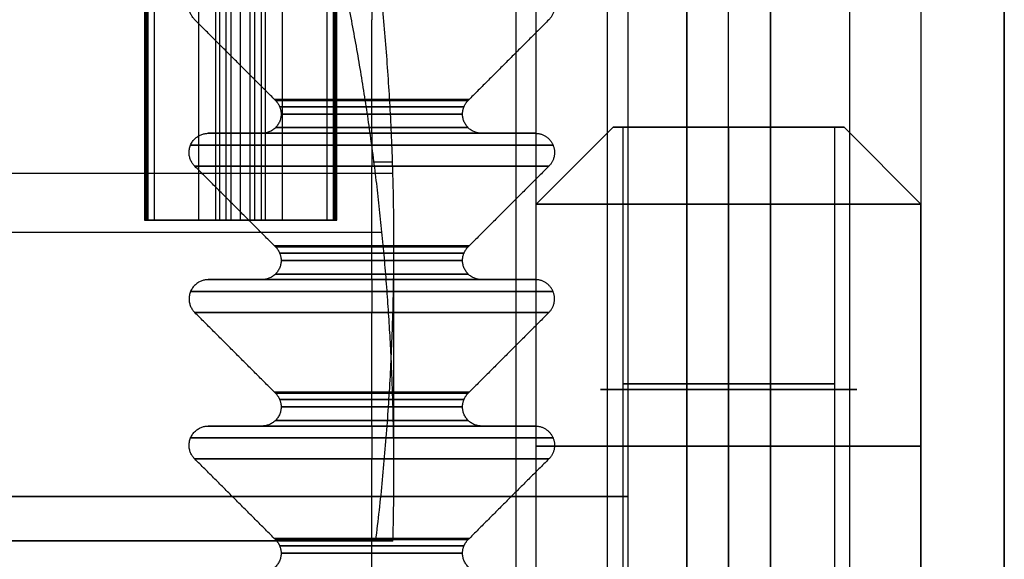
# Model space of a CAD drawing. Header units: millimetres. Extents: x -368 to 368, y -356 to 344.
# Tile 228 of 256: x -155 to -140, y 260 to 269. Entities that reach past the tile are written whole.
import ezdxf

# ---------------------------------------------------------------- set-up
doc = ezdxf.new("R2010")
doc.units = ezdxf.units.MM
doc.layers.add('Livello 01', color=7, linetype='Continuous')

# ---------------------------------------------------------------- blocks, each defined once
blk = doc.blocks.new('VH808025V12')
at = {"layer": 'Livello 01', "color": 253, "true_color": 0x999999}
for p, q in [((1977.449, 1467.609, 40), (1977.449, 1446.419, 40)), ((1979.199, 1463.419, 40), (1979.199, 1446.419, 40)), ((1959.702, 1455.609, 42.84), (1975.438, 1455.609, 42.84)), ((1975.544, 1454.564, 40), (1975.544, 1450.974, 40)), ((1955.262, 1450.794, 36.23), (1975.358, 1450.794, 36.23)), ((1955.662, 1449.874, 38.899), (1975.528, 1449.874, 38.899))]:
    blk.add_line(p, q, dxfattribs=at)
at = {"layer": 'Livello 01', "color": 253, "true_color": 0x999999, "extrusion": (0, -1, 0)}
for centre, radius, start, end in [((1937.294, 40, -1455.609), 38.25, 1.566, 6.9604), ((1939.199, 40, -1454.919), 40, 270, 90), ((1937.294, 40, -1449.699), 38.25, 352.6928, 358.0897)]:
    blk.add_arc(centre, radius, start, end, dxfattribs=at)
at = {"layer": 'Livello 01', "color": 253, "true_color": 0x999999}
for points in [[(1958.888, 1455.609, 41.045), (1975.529, 1455.609, 41.045)], [(1975.262, 1455.609, 44.635), (1960.516, 1455.609, 44.635)]]:
    blk.add_open_spline(points, degree=1, dxfattribs=at)
for points, weights in [([(1975.529, 1455.609, 41.045), (1975.618, 1452.367, 37.803), (1975.296, 1449.14, 34.576), (1974.568, 1445.98, 31.415)], [1, 0.994643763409, 0.994643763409, 1]), ([(1975.262, 1455.609, 44.635), (1975.729, 1451.783, 40.809), (1975.617, 1447.93, 36.956), (1974.928, 1444.138, 33.163)], [1, 0.992454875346, 0.992454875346, 1])]:
    blk.add_rational_spline(points, weights, degree=3, dxfattribs=at)
blk = doc.blocks.new('MMBLC026')
at = {"layer": 'Livello 01', "color": 251, "true_color": 0x626262}
for p, q in [((10.131, 1.503), (8.872, 2.762)), ((12.415, 1.503), (11.156, 2.762)), ((14.698, 1.503), (13.439, 2.762)), ((16.982, 1.503), (15.723, 2.762)), ((10.644, 1.715), (10.644, 2.55)), ((12.927, 1.715), (12.927, 2.55)), ((15.211, 1.715), (15.211, 2.55)), ((10.644, 0, 2.55), (10.644, 0, 1.715)), ((10.644, 0, -1.715), (10.644, 0, -2.55)), ((12.927, 0, 2.55), (12.927, 0, 1.715)), ((12.927, 0, -1.715), (12.927, 0, -2.55)), ((15.211, 0, 2.55), (15.211, 0, 1.715)), ((15.211, 0, -1.715), (15.211, 0, -2.55)), ((10.131, -1.503), (8.872, -2.762)), ((12.415, -1.503), (11.156, -2.762)), ((14.698, -1.503), (13.439, -2.762)), ((16.982, -1.503), (15.723, -2.762)), ((10.644, -2.55), (10.644, -1.715)), ((12.927, -2.55), (12.927, -1.715)), ((15.211, -2.55), (15.211, -1.715))]:
    blk.add_line(p, q, dxfattribs=at)
at = {"layer": 'Livello 01', "color": 251, "true_color": 0x626262, "extrusion": (1, 0, 0)}
for centre, start, end in [((0, 0, 11.156), 270, 90), ((0, 0, 13.439), 270, 90), ((0, 0, 15.723), 270, 90), ((0, 0, 13.439), 90, 270), ((0, 0, 11.156), 90, 270), ((0, 0, 15.723), 90, 270)]:
    blk.add_arc(centre, 2.762, start, end, dxfattribs=at)
at = {"layer": 'Livello 01', "color": 251, "true_color": 0x626262, "extrusion": (-1, 0, 0)}
for centre, radius, start, end in [((0, 0, -10.131), 1.503, 90, 270), ((0, 0, -12.415), 1.503, 90, 270), ((0, 0, -16.982), 1.503, 90, 270), ((0, 0, -10.115), 1.519, 90, 270), ((0, 0, -10.344), 1.415, 90, 270), ((0, 0, -12.399), 1.519, 90, 270), ((0, 0, -12.627), 1.415, 90, 270), ((0, 0, -14.682), 1.519, 90, 270), ((0, 0, -14.698), 1.503, 90, 270), ((0, 0, -14.911), 1.415, 90, 270), ((0, 0, -16.966), 1.519, 90, 270), ((0, 0, -17.194), 1.415, 90, 270), ((0, 0, -10.115), 1.519, 270, 90), ((0, 0, -10.344), 1.415, 270, 90), ((0, 0, -12.399), 1.519, 270, 90), ((0, 0, -12.627), 1.415, 270, 90), ((0, 0, -14.682), 1.519, 270, 90), ((0, 0, -14.698), 1.503, 270, 90), ((0, 0, -14.911), 1.415, 270, 90), ((0, 0, -16.966), 1.519, 270, 90), ((0, 0, -17.194), 1.415, 270, 90), ((0, 0, -10.131), 1.503, 270, 90), ((0, 0, -12.415), 1.503, 270, 90), ((0, 0, -16.982), 1.503, 270, 90)]:
    blk.add_arc(centre, radius, start, end, dxfattribs=at)
at = {"layer": 'Livello 01', "color": 251, "true_color": 0x626262}
for points, weights, degree in [([(8.36, 2.55), (8.36, 2.864), (8.65, 2.984), (8.872, 2.762)], [0.5, 0.294227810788, 0.294227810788, 0.5], 3), ([(10.644, 2.55), (10.644, 2.864), (10.934, 2.984), (11.156, 2.762)], [0.5, 0.294227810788, 0.294227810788, 0.5], 3), ([(10.829, 0, 2.827), (10.829, 5.654, 2.827), (10.829, 5.654, -2.827), (10.829, 0, -2.827)], [0.691341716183, 0.230447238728, 0.230447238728, 0.691341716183], 3), ([(12.927, 2.55), (12.927, 2.864), (13.217, 2.984), (13.439, 2.762)], [0.5, 0.294227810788, 0.294227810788, 0.5], 3), ([(13.112, 0, 2.827), (13.112, 5.654, 2.827), (13.112, 5.654, -2.827), (13.112, 0, -2.827)], [0.691341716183, 0.230447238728, 0.230447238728, 0.691341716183], 3), ([(15.211, 2.55), (15.211, 2.864), (15.501, 2.984), (15.723, 2.762)], [0.5, 0.294227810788, 0.294227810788, 0.5], 3), ([(15.396, 0, 2.827), (15.396, 5.654, 2.827), (15.396, 5.654, -2.827), (15.396, 0, -2.827)], [0.691341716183, 0.230447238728, 0.230447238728, 0.691341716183], 3), ([(10.644, 1.715), (10.644, 1.539), (10.519, 1.415), (10.344, 1.415)], [0.5, 0.402368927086, 0.402368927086, 0.5], 3), ([(12.927, 1.715), (12.927, 1.539), (12.803, 1.415), (12.627, 1.415)], [0.5, 0.402368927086, 0.402368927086, 0.5], 3), ([(15.211, 1.715), (15.211, 1.539), (15.086, 1.415), (14.911, 1.415)], [0.5, 0.402368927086, 0.402368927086, 0.5], 3), ([(17.494, 1.715), (17.494, 1.539), (17.37, 1.415), (17.194, 1.415)], [0.5, 0.402368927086, 0.402368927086, 0.5], 3), ([(10.344, 1.415), (10.263, 1.415), (10.188, 1.446), (10.131, 1.503)], [0.5, 0.474626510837, 0.474626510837, 0.5], 3), ([(10.229, 0, 1.438), (10.229, 2.876, 1.438), (10.229, 2.876, -1.438), (10.229, 0, -1.438)], [0.961939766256, 0.320646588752, 0.320646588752, 0.961939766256], 3), ([(10.556, 0, 1.503), (10.556, 3.006, 1.503), (10.556, 3.006, -1.503), (10.556, 0, -1.503)], [0.853553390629, 0.284517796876, 0.284517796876, 0.853553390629], 3), ([(12.627, 1.415), (12.546, 1.415), (12.472, 1.446), (12.415, 1.503)], [0.5, 0.474626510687, 0.474626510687, 0.5], 3), ([(12.512, 0, 1.438), (12.512, 2.876, 1.438), (12.512, 2.876, -1.438), (12.512, 0, -1.438)], [0.96193976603, 0.320646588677, 0.320646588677, 0.96193976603], 3), ([(12.839, 0, 1.503), (12.839, 3.006, 1.503), (12.839, 3.006, -1.503), (12.839, 0, -1.503)], [0.853553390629, 0.284517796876, 0.284517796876, 0.853553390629], 3), ([(14.911, 1.415), (14.83, 1.415), (14.755, 1.446), (14.698, 1.503)], [0.5, 0.474626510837, 0.474626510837, 0.5], 3), ([(14.796, 0, 1.438), (14.796, 2.876, 1.438), (14.796, 2.876, -1.438), (14.796, 0, -1.438)], [0.961939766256, 0.320646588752, 0.320646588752, 0.961939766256], 3), ([(15.123, 0, 1.503), (15.123, 3.006, 1.503), (15.123, 3.006, -1.503), (15.123, 0, -1.503)], [0.853553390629, 0.284517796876, 0.284517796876, 0.853553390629], 3), ([(17.194, 1.415), (17.113, 1.415), (17.039, 1.446), (16.982, 1.503)], [0.5, 0.474626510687, 0.474626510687, 0.5], 3), ([(17.079, 0, 1.438), (17.079, 2.876, 1.438), (17.079, 2.876, -1.438), (17.079, 0, -1.438)], [0.96193976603, 0.320646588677, 0.320646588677, 0.96193976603], 3), ([(8.872, 0, -2.762), (8.65, 0, -2.984), (8.36, 0, -2.864), (8.36, 0, -2.55)], [1, 0.588455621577, 0.588455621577, 1], 3), ([(10.344, 0, 1.415), (10.219, 0, 1.415), (10.131, 0, 1.503)], [1, 0.923879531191, 1], 2), ([(10.131, 0, -1.503), (10.219, 0, -1.415), (10.344, 0, -1.415)], [1, 0.923879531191, 1], 2), ([(10.229, 0, -1.438), (10.229, -2.876, -1.438), (10.229, -2.876, 1.438), (10.229, 0, 1.438)], [0.961939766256, 0.320646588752, 0.320646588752, 0.961939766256], 3), ([(10.644, 0, 1.715), (10.644, 0, 1.415), (10.344, 0, 1.415)], [1, 0.707106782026, 1], 2), ([(10.344, 0, -1.415), (10.644, 0, -1.415), (10.644, 0, -1.715)], [1, 0.707106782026, 1], 2), ([(10.556, 0, -1.503), (10.556, -3.006, -1.503), (10.556, -3.006, 1.503), (10.556, 0, 1.503)], [0.853553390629, 0.284517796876, 0.284517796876, 0.853553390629], 3), ([(11.156, 0, -2.762), (10.934, 0, -2.984), (10.644, 0, -2.864), (10.644, 0, -2.55)], [1, 0.588455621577, 0.588455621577, 1], 3), ([(10.829, 0, -2.827), (10.829, -5.654, -2.827), (10.829, -5.654, 2.827), (10.829, 0, 2.827)], [0.691341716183, 0.230447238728, 0.230447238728, 0.691341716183], 3), ([(12.627, 0, 1.415), (12.503, 0, 1.415), (12.415, 0, 1.503)], [1, 0.923879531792, 1], 2), ([(12.415, 0, -1.503), (12.503, 0, -1.415), (12.627, 0, -1.415)], [1, 0.923879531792, 1], 2), ([(12.512, 0, -1.438), (12.512, -2.876, -1.438), (12.512, -2.876, 1.438), (12.512, 0, 1.438)], [0.96193976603, 0.320646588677, 0.320646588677, 0.96193976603], 3), ([(12.927, 0, 1.715), (12.927, 0, 1.415), (12.627, 0, 1.415)], [1, 0.707106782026, 1], 2), ([(12.627, 0, -1.415), (12.927, 0, -1.415), (12.927, 0, -1.715)], [1, 0.707106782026, 1], 2), ([(12.839, 0, -1.503), (12.839, -3.006, -1.503), (12.839, -3.006, 1.503), (12.839, 0, 1.503)], [0.853553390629, 0.284517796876, 0.284517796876, 0.853553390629], 3), ([(12.927, 0, -2.55), (12.927, 0, -2.864), (13.217, 0, -2.984), (13.439, 0, -2.762)], [1, 0.588455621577, 0.588455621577, 1], 3), ([(13.112, 0, -2.827), (13.112, -5.654, -2.827), (13.112, -5.654, 2.827), (13.112, 0, 2.827)], [0.691341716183, 0.230447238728, 0.230447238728, 0.691341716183], 3), ([(14.911, 0, 1.415), (14.786, 0, 1.415), (14.698, 0, 1.503)], [1, 0.923879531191, 1], 2), ([(14.698, 0, -1.503), (14.786, 0, -1.415), (14.911, 0, -1.415)], [1, 0.923879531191, 1], 2), ([(14.796, 0, -1.438), (14.796, -2.876, -1.438), (14.796, -2.876, 1.438), (14.796, 0, 1.438)], [0.961939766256, 0.320646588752, 0.320646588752, 0.961939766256], 3), ([(15.211, 0, 1.715), (15.211, 0, 1.415), (14.911, 0, 1.415)], [1, 0.707106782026, 1], 2), ([(14.911, 0, -1.415), (15.211, 0, -1.415), (15.211, 0, -1.715)], [1, 0.707106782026, 1], 2), ([(15.123, 0, -1.503), (15.123, -3.006, -1.503), (15.123, -3.006, 1.503), (15.123, 0, 1.503)], [0.853553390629, 0.284517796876, 0.284517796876, 0.853553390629], 3), ([(15.723, 0, -2.762), (15.501, 0, -2.984), (15.211, 0, -2.864), (15.211, 0, -2.55)], [1, 0.588455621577, 0.588455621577, 1], 3), ([(15.396, 0, -2.827), (15.396, -5.654, -2.827), (15.396, -5.654, 2.827), (15.396, 0, 2.827)], [0.691341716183, 0.230447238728, 0.230447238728, 0.691341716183], 3), ([(17.194, 0, 1.415), (17.07, 0, 1.415), (16.982, 0, 1.503)], [1, 0.923879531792, 1], 2), ([(16.982, 0, -1.503), (17.07, 0, -1.415), (17.194, 0, -1.415)], [1, 0.923879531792, 1], 2), ([(17.079, 0, -1.438), (17.079, -2.876, -1.438), (17.079, -2.876, 1.438), (17.079, 0, 1.438)], [0.96193976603, 0.320646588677, 0.320646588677, 0.96193976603], 3), ([(17.494, 0, 1.715), (17.494, 0, 1.415), (17.194, 0, 1.415)], [1, 0.707106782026, 1], 2), ([(17.194, 0, -1.415), (17.494, 0, -1.415), (17.494, 0, -1.715)], [1, 0.707106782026, 1], 2), ([(10.344, -1.415), (10.263, -1.415), (10.188, -1.446), (10.131, -1.503)], [0.5, 0.474626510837, 0.474626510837, 0.5], 3), ([(10.644, -1.715), (10.644, -1.539), (10.519, -1.415), (10.344, -1.415)], [0.5, 0.402368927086, 0.402368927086, 0.5], 3), ([(12.627, -1.415), (12.546, -1.415), (12.472, -1.446), (12.415, -1.503)], [0.5, 0.474626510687, 0.474626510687, 0.5], 3), ([(12.927, -1.715), (12.927, -1.539), (12.803, -1.415), (12.627, -1.415)], [0.5, 0.402368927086, 0.402368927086, 0.5], 3), ([(14.911, -1.415), (14.83, -1.415), (14.755, -1.446), (14.698, -1.503)], [0.5, 0.474626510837, 0.474626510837, 0.5], 3), ([(15.211, -1.715), (15.211, -1.539), (15.086, -1.415), (14.911, -1.415)], [0.5, 0.402368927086, 0.402368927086, 0.5], 3), ([(17.194, -1.415), (17.113, -1.415), (17.039, -1.446), (16.982, -1.503)], [0.5, 0.474626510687, 0.474626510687, 0.5], 3), ([(17.494, -1.715), (17.494, -1.539), (17.37, -1.415), (17.194, -1.415)], [0.5, 0.402368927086, 0.402368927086, 0.5], 3), ([(8.36, -2.55), (8.36, -2.864), (8.65, -2.984), (8.872, -2.762)], [0.5, 0.294227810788, 0.294227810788, 0.5], 3), ([(10.644, -2.55), (10.644, -2.864), (10.934, -2.984), (11.156, -2.762)], [0.5, 0.294227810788, 0.294227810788, 0.5], 3), ([(12.927, -2.55), (12.927, -2.864), (13.217, -2.984), (13.439, -2.762)], [0.5, 0.294227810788, 0.294227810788, 0.5], 3), ([(15.211, -2.55), (15.211, -2.864), (15.501, -2.984), (15.723, -2.762)], [0.5, 0.294227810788, 0.294227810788, 0.5], 3)]:
    blk.add_rational_spline(points, weights, degree=degree, dxfattribs=at)
for points, weights, knots in [([(10.644, 0, -2.55), (10.644, 2.55, -2.55), (10.644, 2.55), (10.644, 2.55, 2.55), (10.644, 0, 2.55)], [1, 0.707106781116, 1, 0.707106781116, 1], [-10.2, -10.2, -10.2, -5.1, -5.1, 0, 0, 0]), ([(12.927, 0, -2.55), (12.927, 2.55, -2.55), (12.927, 2.55), (12.927, 2.55, 2.55), (12.927, 0, 2.55)], [1, 0.707106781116, 1, 0.707106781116, 1], [-10.2, -10.2, -10.2, -5.1, -5.1, 0, 0, 0]), ([(15.211, 0, -2.55), (15.211, 2.55, -2.55), (15.211, 2.55), (15.211, 2.55, 2.55), (15.211, 0, 2.55)], [1, 0.707106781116, 1, 0.707106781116, 1], [-1, -1, -1, -0.5, -0.5, 0, 0, 0]), ([(10.644, 0, 1.715), (10.644, 1.715, 1.715), (10.644, 1.715), (10.644, 1.715, -1.715), (10.644, 0, -1.715)], [1, 0.707106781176, 1, 0.707106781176, 1], [0, 0, 0, 0.5, 0.5, 1, 1, 1]), ([(12.927, 0, 1.715), (12.927, 1.715, 1.715), (12.927, 1.715), (12.927, 1.715, -1.715), (12.927, 0, -1.715)], [1, 0.707106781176, 1, 0.707106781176, 1], [0, 0, 0, 0.5, 0.5, 1, 1, 1]), ([(15.211, 0, 1.715), (15.211, 1.715, 1.715), (15.211, 1.715), (15.211, 1.715, -1.715), (15.211, 0, -1.715)], [1, 0.707106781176, 1, 0.707106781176, 1], [0, 0, 0, 0.5, 0.5, 1, 1, 1]), ([(8.36, 0, 2.55), (8.36, 0, 2.75), (8.545, 0, 2.827), (8.73, 0, 2.904), (8.872, 0, 2.762)], [1, 0.831469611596, 1, 0.831469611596, 1], [0, 0, 0, 0.5, 0.5, 1, 1, 1]), ([(10.644, 0, 2.55), (10.644, 0, 2.75), (10.829, 0, 2.827), (11.014, 0, 2.904), (11.156, 0, 2.762)], [1, 0.831469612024, 1, 0.831469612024, 1], [0, 0, 0, 0.5, 0.5, 1, 1, 1]), ([(10.644, 0, 2.55), (10.644, -2.55, 2.55), (10.644, -2.55), (10.644, -2.55, -2.55), (10.644, 0, -2.55)], [1, 0.707106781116, 1, 0.707106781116, 1], [-10.2, -10.2, -10.2, -5.1, -5.1, 0, 0, 0]), ([(10.644, 0, -1.715), (10.644, -1.715, -1.715), (10.644, -1.715), (10.644, -1.715, 1.715), (10.644, 0, 1.715)], [1, 0.707106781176, 1, 0.707106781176, 1], [0, 0, 0, 0.5, 0.5, 1, 1, 1]), ([(13.439, 0, 2.762), (13.297, 0, 2.904), (13.112, 0, 2.827), (12.927, 0, 2.75), (12.927, 0, 2.55)], [1, 0.831469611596, 1, 0.831469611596, 1], [-1, -1, -1, -0.5, -0.5, 0, 0, 0]), ([(12.927, 0, 2.55), (12.927, -2.55, 2.55), (12.927, -2.55), (12.927, -2.55, -2.55), (12.927, 0, -2.55)], [1, 0.707106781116, 1, 0.707106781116, 1], [-10.2, -10.2, -10.2, -5.1, -5.1, 0, 0, 0]), ([(12.927, 0, -1.715), (12.927, -1.715, -1.715), (12.927, -1.715), (12.927, -1.715, 1.715), (12.927, 0, 1.715)], [1, 0.707106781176, 1, 0.707106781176, 1], [0, 0, 0, 0.5, 0.5, 1, 1, 1]), ([(15.211, 0, 2.55), (15.211, 0, 2.75), (15.396, 0, 2.827), (15.581, 0, 2.904), (15.723, 0, 2.762)], [1, 0.831469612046, 1, 0.831469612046, 1], [0, 0, 0, 0.5, 0.5, 1, 1, 1]), ([(15.211, 0, 2.55), (15.211, -2.55, 2.55), (15.211, -2.55), (15.211, -2.55, -2.55), (15.211, 0, -2.55)], [1, 0.707106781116, 1, 0.707106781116, 1], [-1, -1, -1, -0.5, -0.5, 0, 0, 0]), ([(15.211, 0, -1.715), (15.211, -1.715, -1.715), (15.211, -1.715), (15.211, -1.715, 1.715), (15.211, 0, 1.715)], [1, 0.707106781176, 1, 0.707106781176, 1], [0, 0, 0, 0.5, 0.5, 1, 1, 1])]:
    blk.add_rational_spline(points, weights, degree=2, knots=knots, dxfattribs=at)
for points in [[(13.439, 0, 2.762), (14.698, 0, 1.503)], [(14.698, 0, -1.503), (13.439, 0, -2.762)], [(8.872, 0, 2.762), (10.131, 0, 1.503)], [(10.131, 0, -1.503), (8.872, 0, -2.762)], [(11.156, 0, 2.762), (12.415, 0, 1.503)], [(12.415, 0, -1.503), (11.156, 0, -2.762)], [(16.982, 0, -1.503), (15.723, 0, -2.762)], [(15.723, 0, 2.762), (16.982, 0, 1.503)]]:
    blk.add_open_spline(points, degree=1, dxfattribs=at)
blk = doc.blocks.new('VTM03X10STIN0')
at = {"layer": 'Livello 01', "color": 253, "true_color": 0x999999}
for p, q in [((-3.35, -16.355), (-4.011, -16.355)), ((-1.5, -17.155, -1.75), (-1.5, -16.4, -1.75)), ((-1.5, -17.155, 1.75), (-1.5, -16.4, 1.75)), ((-1.475, -16.401, -1.749), (-1.475, -16.355, -1.875)), ((-1.475, -16.355, -2.536), (-1.475, -16.355, -1.875)), ((-1.475, -16.355, 1.875), (-1.475, -16.355, 2.536)), ((-1.475, -16.401, 1.749), (-1.475, -16.355, 1.875)), ((0.049, -17.155, -0.75), (0.049, -16.419, -0.75)), ((0.05, -17.155, 0.75), (0.05, -16.419, 0.75)), ((1.061, -16.355), (0.4, -16.355)), ((-2.799, -17.155, 1.001), (-2.799, -16.433, 1.001)), ((-2.799, -17.155, -1.001), (-2.799, -16.433, -1.001)), ((-1.475, -18.155, 1.5), (-1.475, -16.511, 2.619)), ((-1.475, -18.155, -1.5), (-1.475, -16.511, -2.619)), ((-0.201, -17.155, -1), (-0.201, -16.448, -1)), ((-0.201, -17.155, 1.001), (-0.201, -16.448, 1.001)), ((-2.621, -17.155, -0.359), (-2.621, -16.6, -0.359)), ((-2.621, -17.155, 0.359), (-2.621, -16.6, 0.359)), ((-2.371, -17.155, -0.792), (-2.371, -16.602, -0.792)), ((-2.371, -17.155, 0.792), (-2.371, -16.602, 0.792)), ((-1.75, -17.155, -1.14), (-1.75, -16.611, -1.14)), ((-1.75, -17.155, 1.14), (-1.75, -16.611, 1.14)), ((-1.25, -17.155, -1.14), (-1.25, -16.615, -1.14)), ((-1.25, -17.155, 1.14), (-1.25, -16.615, 1.14)), ((-0.638, -17.155, -0.786), (-0.638, -16.619, -0.786)), ((-0.629, -17.155, 0.792), (-0.629, -16.616, 0.792)), ((-0.388, -17.155, -0.353), (-0.388, -16.621, -0.353)), ((-0.379, -17.155, 0.359), (-0.379, -16.618, 0.359)), ((-2.942, -16.811, -0.544), (-2.3, -16.811, -0.173)), ((-2.942, -16.811, 0.544), (-2.3, -16.811, 0.173)), ((-2.692, -16.812, -0.977), (-2.05, -16.812, -0.606)), ((-2.692, -16.812, 0.977), (-2.05, -16.812, 0.606)), ((-2.2, -16.755), (-2.251, -16.755)), ((-2.2, -17.155), (-2.2, -16.755)), ((-1.95, -17.155, -0.579), (-1.95, -16.755, -0.579)), ((-1.95, -17.155, 0.579), (-1.95, -16.755, 0.579)), ((-1.811, -16.755, 0.636), (-1.92, -16.755, 0.636)), ((-1.811, -16.755, -0.636), (-1.92, -16.755, -0.636)), ((-1.873, -16.755, 0.595), (-1.873, -16.755, 0.666)), ((-1.873, -16.755, -0.666), (-1.873, -16.755, -0.595)), ((-1.75, -16.819, -1.5), (-1.75, -16.819, -0.779)), ((-1.75, -16.819, 0.779), (-1.75, -16.819, 1.5)), ((-1.25, -16.82, -1.5), (-1.25, -16.82, -0.779)), ((-1.25, -16.82, 0.779), (-1.25, -16.82, 1.5)), ((-1.051, -16.755, 0.65), (-1.203, -16.755, 0.65)), ((-1.051, -16.755, -0.65), (-1.203, -16.755, -0.65)), ((-1.111, -16.755, 0.589), (-1.111, -16.755, 0.685)), ((-1.111, -16.755, -0.685), (-1.111, -16.755, -0.589)), ((-1.05, -17.155, -0.579), (-1.05, -16.755, -0.579)), ((-1.05, -17.155, 0.579), (-1.05, -16.755, 0.579)), ((-0.95, -16.819, 0.606), (-0.308, -16.819, 0.977)), ((-0.95, -16.823, -0.606), (-0.326, -16.823, -0.967)), ((-0.699, -16.755), (-0.8, -16.755)), ((-0.749, -16.755, -0.133), (-0.749, -16.755, 0.133)), ((-0.7, -16.82, 0.173), (-0.058, -16.82, 0.544)), ((-0.7, -16.824, -0.173), (-0.076, -16.824, -0.533)), ((-2.2, -17.155, 0), (-0.8, -17.155, 0)), ((-1.455, -17.155, -1.746), (-1.455, -17.155, 1.746)), ((-1.475, -26.355, 1.5), (-1.475, -18.155, 1.5)), ((-1.475, -26.355, -1.5), (-1.475, -18.155, -1.5)), ((-2.975, -26.355), (0.025, -26.355)), ((-1.475, -26.355, -1.5), (-1.475, -26.355, 1.5))]:
    blk.add_line(p, q, dxfattribs=at)
at = {"layer": 'Livello 01', "color": 253, "true_color": 0x999999, "extrusion": (0, 0, -1)}
for start, end in [(0, 90), (325.7625, 0)]:
    blk.add_arc((4.011, -16.455), 0.1, start, end, dxfattribs=at)
at = {"layer": 'Livello 01', "color": 253, "true_color": 0x999999, "extrusion": (0, -1, 0)}
for centre, radius, start, end in [((-1.475, 0, 16.355), 2.536, 0, 180), ((-1.475, 0, 16.355), 1.875, 180, 0), ((-1.475, 0, 16.355), 1.875, 0, 180), ((-0.6, 0, 16.755), 0.2, 180, 234.462), ((-2.4, 0, 17.155), 0.2, 300, 60), ((-1.95, -0.779, 17.155), 0.2, 0, 120), ((-1.95, 0.779, 17.155), 0.2, 240, 0), ((-1.05, -0.779, 17.155), 0.2, 60, 180), ((-1.05, 0.779, 17.155), 0.2, 180, 300), ((-0.6, 0, 17.155), 0.2, 120, 180), ((-1.475, 0, 18.155), 1.5, 0, 180)]:
    blk.add_arc(centre, radius, start, end, dxfattribs=at)
at = {"layer": 'Livello 01', "color": 253, "true_color": 0x999999, "extrusion": (0, 1, 0)}
for centre, radius, start, end in [((1.475, 0, -16.355), 2.536, 180, 0), ((1.475, 0, -16.355), 2.536, 0, 180), ((1.475, 0, -16.355), 2.536, 180, 0), ((1.475, 0, -16.455), 2.636, 0, 180), ((1.475, 0, -16.455), 2.636, 180, 0), ((1.475, 0, -16.511), 2.619, 0, 180), ((1.475, 0, -16.511), 2.619, 180, 0), ((1.475, 0, -16.662), 1.031, 344.7439, 0), ((1.475, 0, -16.662), 1.031, 0, 15.2561), ((1.475, 0, -16.662), 1.031, 285.463, 316.6875), ((1.475, 0, -16.662), 1.031, 43.3125, 74.537), ((1.475, 0, -16.662), 1.031, 224.7438, 257.4001), ((1.475, 0, -16.662), 1.031, 102.5999, 135.2563), ((1.475, 0, -16.662), 1.031, 180, 196.6876), ((1.475, 0, -16.662), 1.031, 163.3123, 180), ((2.799, 0.75, -16.772), 0.251, 0, 115.203), ((2.799, -0.75, -16.772), 0.251, 244.797, 0), ((2.799, -0.75, -16.779), 0.251, 0, 55.203), ((2.799, 0.75, -16.779), 0.251, 304.797, 0), ((1.475, 0, -16.755), 0.776, 350.9677, 360), ((1.475, 0, -16.755), 0.776, 360, 9.0323), ((2.4, 0, -16.755), 0.2, 142.4731, 217.5269), ((1.475, 0, -16.755), 0.776, 291.4109, 311.3075), ((1.475, 0, -16.755), 0.776, 48.6925, 68.5891), ((1.95, -0.779, -16.755), 0.2, 79.268, 163.4504), ((1.95, 0.779, -16.755), 0.2, 196.5496, 280.732), ((1.5, -1.5, -16.777), 0.25, 180, 360), ((1.5, 1.5, -16.777), 0.25, 0, 180), ((1.475, 0, -16.755), 0.776, 229.9287, 252.8662), ((1.475, 0, -16.755), 0.776, 107.1338, 130.0713), ((1.05, -0.779, -16.755), 0.2, 10.91, 111.8849), ((1.05, 0.779, -16.755), 0.2, 248.1151, 349.09), ((0.6, 0, -16.755), 0.2, 0, 54.462), ((1.475, 0, -16.755), 0.776, 180, 192.1061), ((1.475, 0, -16.755), 0.776, 167.8939, 180), ((0.201, -0.75, -16.781), 0.25, 120, 300), ((0.201, 0.75, -16.781), 0.251, 64.797, 235.203), ((2.4, 0, -16.943), 0.2, 120, 240), ((1.95, -0.779, -16.944), 0.2, 60, 180), ((1.95, 0.779, -16.944), 0.2, 180, 300), ((1.05, -0.779, -16.948), 0.2, 0, 120), ((1.05, 0.779, -16.948), 0.2, 240, 0), ((0.6, 0, -16.952), 0.2, 300, 0), ((0.6, 0, -16.952), 0.2, 0, 60), ((2.799, 0.75, -17.155), 0.251, 0, 115.203), ((2.799, -0.75, -17.155), 0.251, 360, 55.203), ((2.799, -0.75, -17.155), 0.251, 244.797, 0), ((2.799, 0.75, -17.155), 0.251, 304.797, 360), ((1.5, -1.5, -17.155), 0.25, 180, 360), ((1.5, 1.5, -17.155), 0.25, 360, 180), ((0.6, 0, -17.155), 0.2, 300, 0), ((0.201, -0.75, -17.155), 0.25, 120, 300), ((0.201, 0.75, -17.155), 0.251, 64.797, 235.203), ((1.475, 0, -18.155), 1.5, 180, 0), ((1.475, 0, -22.255), 1.5, 0, 180), ((1.475, 0, -22.255), 1.5, 180, 0), ((1.475, 0, -26.355), 1.5, 0, 180), ((1.475, 0, -26.355), 1.5, 180, 0)]:
    blk.add_arc(centre, radius, start, end, dxfattribs=at)
at = {"layer": 'Livello 01', "color": 253, "true_color": 0x999999, "extrusion": (-1, 0, 0)}
for start, end in [(90, 180), (55.7625, 90)]:
    blk.add_arc((16.455, 2.536, 1.475), 0.1, start, end, dxfattribs=at)
at = {"layer": 'Livello 01', "color": 253, "true_color": 0x999999, "extrusion": (1, 0, 0)}
for start, end in [(270, 0), (235.7625, 270)]:
    blk.add_arc((-16.455, -2.536, -1.475), 0.1, start, end, dxfattribs=at)
at = {"layer": 'Livello 01', "color": 253, "true_color": 0x999999}
for start, end in [(0, 90), (325.7625, 0), (325.7625, 0)]:
    blk.add_arc((1.061, -16.455), 0.1, start, end, dxfattribs=at)
for points, degree in [([(-2.251, -16.755), (-3.35, -16.355)], 1), ([(-3.05, -16.402, 0.75), (-3.05, -17.155, 0.75)], 1), ([(-3.05, -16.402, -0.75), (-3.05, -17.155, -0.75)], 1), ([(-2.942, -16.468, -0.544), (-3.007, -16.44, -0.589), (-3.05, -16.415, -0.667), (-3.05, -16.402, -0.75)], 3), ([(-2.942, -16.468, 0.544), (-3.008, -16.44, 0.589), (-3.05, -16.415, 0.668), (-3.05, -16.402, 0.75)], 3), ([(0.4, -16.355), (-0.699, -16.755)], 1), ([(-4.094, -16.511), (-2.975, -18.155)], 1), ([(-2.942, -17.155, -0.544), (-2.942, -16.468, -0.544)], 1), ([(-2.942, -16.468, -0.544), (-2.728, -16.556, -0.421), (-2.515, -16.645, -0.297), (-2.3, -16.731, -0.173)], 3), ([(-2.3, -16.731, 0.173), (-2.515, -16.645, 0.297), (-2.728, -16.556, 0.421), (-2.942, -16.468, 0.544)], 3), ([(-2.942, -16.468, 0.544), (-2.942, -17.155, 0.544)], 1), ([(-2.692, -17.155, 0.977), (-2.692, -16.469, 0.977)], 1), ([(-2.05, -16.733, -0.606), (-2.265, -16.647, -0.73), (-2.478, -16.558, -0.854), (-2.692, -16.469, -0.977)], 3), ([(-2.692, -16.469, -0.977), (-2.692, -17.155, -0.977)], 1), ([(-2.692, -16.469, 0.977), (-2.478, -16.558, 0.854), (-2.265, -16.647, 0.73), (-2.05, -16.733, 0.606)], 3), ([(-1.75, -17.155, -1.5), (-1.75, -16.482, -1.5)], 1), ([(-1.75, -16.482, -1.5), (-1.75, -16.568, -1.26), (-1.75, -16.654, -1.02), (-1.75, -16.737, -0.779)], 3), ([(-1.75, -16.737, 0.779), (-1.75, -16.654, 1.02), (-1.75, -16.568, 1.26), (-1.75, -16.482, 1.5)], 3), ([(-1.75, -16.482, 1.5), (-1.75, -17.155, 1.5)], 1), ([(-1.25, -16.742, -0.779), (-1.25, -16.658, -1.02), (-1.25, -16.572, -1.26), (-1.25, -16.485, -1.5)], 3), ([(-1.25, -16.485, -1.5), (-1.25, -17.155, -1.5)], 1), ([(-1.25, -17.155, 1.5), (-1.25, -16.485, 1.5)], 1), ([(-1.25, -16.485, 1.5), (-1.25, -16.572, 1.26), (-1.25, -16.658, 1.02), (-1.25, -16.742, 0.779)], 3), ([(-0.95, -16.745, 0.606), (-0.735, -16.66, 0.73), (-0.522, -16.572, 0.854), (-0.308, -16.483, 0.977)], 3), ([(-0.326, -16.491, -0.967), (-0.534, -16.577, -0.847), (-0.741, -16.663, -0.727), (-0.95, -16.745, -0.606)], 3), ([(-0.058, -16.485, 0.544), (-0.272, -16.574, 0.421), (-0.485, -16.662, 0.297), (-0.7, -16.748, 0.173)], 3), ([(-0.7, -16.748, -0.173), (-0.491, -16.665, -0.294), (-0.284, -16.579, -0.414), (-0.076, -16.492, -0.533)], 3), ([(-0.326, -17.155, -0.967), (-0.326, -16.491, -0.967)], 1), ([(-0.308, -16.483, 0.977), (-0.308, -17.155, 0.977)], 1), ([(-0.076, -16.492, -0.533), (-0.076, -17.155, -0.533)], 1), ([(-0.058, -17.155, 0.544), (-0.058, -16.485, 0.544)], 1), ([(0.025, -18.155), (1.144, -16.511)], 1), ([(-2.3, -16.731, -0.173), (-2.277, -16.74, -0.16), (-2.258, -16.748, -0.143), (-2.241, -16.755, -0.122)], 3), ([(-2.241, -16.755, 0.122), (-2.258, -16.748, 0.143), (-2.277, -16.74, 0.16), (-2.3, -16.731, 0.173)], 3), ([(-2.3, -17.155, -0.173), (-2.3, -16.731, -0.173)], 1), ([(-2.3, -16.731, 0.173), (-2.3, -17.155, 0.173)], 1), ([(-1.987, -16.755, -0.583), (-2.01, -16.748, -0.587), (-2.031, -16.741, -0.595), (-2.05, -16.733, -0.606)], 3), ([(-2.05, -16.733, 0.606), (-2.031, -16.741, 0.595), (-2.01, -16.748, 0.587), (-1.987, -16.755, 0.583)], 3), ([(-2.05, -16.733, -0.606), (-2.05, -17.155, -0.606)], 1), ([(-2.05, -17.155, 0.606), (-2.05, -16.733, 0.606)], 1), ([(-1.75, -16.737, -0.779), (-1.75, -16.743, -0.76), (-1.753, -16.749, -0.741), (-1.758, -16.755, -0.722)], 3), ([(-1.758, -16.755, 0.722), (-1.753, -16.749, 0.741), (-1.75, -16.743, 0.76), (-1.75, -16.737, 0.779)], 3), ([(-1.75, -17.155, -0.779), (-1.75, -16.737, -0.779)], 1), ([(-1.75, -16.737, 0.779), (-1.75, -17.155, 0.779)], 1), ([(-1.246, -16.755, -0.742), (-1.249, -16.751, -0.754), (-1.25, -16.747, -0.767), (-1.25, -16.742, -0.779)], 3), ([(-1.25, -16.742, 0.779), (-1.25, -16.747, 0.767), (-1.249, -16.751, 0.754), (-1.246, -16.755, 0.742)], 3), ([(-1.25, -16.742, -0.779), (-1.25, -17.155, -0.779)], 1), ([(-1.25, -16.742, 0.779), (-1.25, -17.155, 0.779)], 1), ([(-0.95, -16.745, -0.606), (-0.958, -16.749, -0.602), (-0.967, -16.752, -0.597), (-0.975, -16.755, -0.594)], 3), ([(-0.975, -16.755, 0.594), (-0.967, -16.752, 0.597), (-0.958, -16.749, 0.602), (-0.95, -16.745, 0.606)], 3), ([(-0.95, -16.745, -0.606), (-0.95, -17.155, -0.606)], 1), ([(-0.95, -16.745, 0.606), (-0.95, -17.155, 0.606)], 1), ([(-0.8, -17.155), (-0.8, -16.755)], 1), ([(-0.716, -16.755, -0.163), (-0.711, -16.753, -0.166), (-0.706, -16.751, -0.17), (-0.7, -16.748, -0.173)], 3), ([(-0.7, -16.748, 0.173), (-0.706, -16.751, 0.17), (-0.711, -16.753, 0.166), (-0.716, -16.755, 0.163)], 3), ([(-0.7, -16.748, -0.173), (-0.7, -17.155, -0.173)], 1), ([(-0.7, -17.155, 0.173), (-0.7, -16.748, 0.173)], 1), ([(-2.942, -17.155, -0.544), (-2.3, -17.155, -0.173)], 1), ([(-2.3, -17.155, 0.173), (-2.942, -17.155, 0.544)], 1), ([(-2.05, -17.155, -0.606), (-2.692, -17.155, -0.977)], 1), ([(-2.692, -17.155, 0.977), (-2.05, -17.155, 0.606)], 1), ([(-1.75, -17.155, -1.5), (-1.75, -17.155, -0.779)], 1), ([(-1.75, -17.155, 0.779), (-1.75, -17.155, 1.5)], 1), ([(-1.25, -17.155, -0.779), (-1.25, -17.155, -1.5)], 1), ([(-1.25, -17.155, 1.5), (-1.25, -17.155, 0.779)], 1), ([(-0.326, -17.155, -0.967), (-0.95, -17.155, -0.606)], 1), ([(-0.95, -17.155, 0.606), (-0.308, -17.155, 0.977)], 1), ([(-0.058, -17.155, 0.544), (-0.7, -17.155, 0.173)], 1), ([(-0.7, -17.155, -0.173), (-0.076, -17.155, -0.533)], 1), ([(-2.975, -18.155), (-2.975, -26.355)], 1), ([(0.025, -26.355), (0.025, -18.155)], 1)]:
    blk.add_open_spline(points, degree=degree, dxfattribs=at)
for points, knots in [([(-2.692, -16.469, -0.977), (-2.766, -16.44, -1.012), (-2.857, -16.415, -1.008), (-3.002, -16.389, -0.92), (-3.05, -16.389, -0.835), (-3.05, -16.402, -0.75)], [-0.5365205, -0.5365205, -0.5365205, -0.5365205, -0.2682602, -0.2682602, 0, 0, 0, 0]), ([(-2.692, -16.469, 0.977), (-2.766, -16.44, 1.012), (-2.858, -16.415, 1.008), (-3.003, -16.389, 0.92), (-3.05, -16.389, 0.834), (-3.05, -16.402, 0.75)], [0, 0, 0, 0, 0.2682179, 0.2682179, 0.5364358, 0.5364358, 0.5364358, 0.5364358]), ([(-1.25, -16.485, -1.5), (-1.25, -16.462, -1.564), (-1.275, -16.441, -1.627), (-1.366, -16.41, -1.721), (-1.432, -16.401, -1.75), (-1.566, -16.4, -1.75), (-1.633, -16.408, -1.722), (-1.725, -16.438, -1.627), (-1.75, -16.459, -1.564), (-1.75, -16.482, -1.5)], [-0.827849, -0.827849, -0.827849, -0.827849, -0.6208868, -0.6208868, -0.4139245, -0.4139245, -0.2069623, -0.2069623, 0, 0, 0, 0]), ([(-1.75, -16.482, 1.5), (-1.75, -16.459, 1.564), (-1.725, -16.438, 1.627), (-1.634, -16.408, 1.721), (-1.567, -16.4, 1.75), (-1.433, -16.401, 1.75), (-1.367, -16.41, 1.722), (-1.275, -16.441, 1.627), (-1.25, -16.462, 1.564), (-1.25, -16.485, 1.5)], [-0.8278386, -0.8278386, -0.8278386, -0.8278386, -0.620879, -0.620879, -0.4139193, -0.4139193, -0.2069597, -0.2069597, 0, 0, 0, 0]), ([(-0.076, -16.492, -0.533), (-0.021, -16.469, -0.565), (0.022, -16.448, -0.619), (0.057, -16.417, -0.745), (0.049, -16.408, -0.817), (-0.018, -16.408, -0.933), (-0.075, -16.417, -0.976), (-0.204, -16.447, -1.009), (-0.271, -16.468, -0.998), (-0.326, -16.491, -0.967)], [-0.8277938, -0.8277938, -0.8277938, -0.8277938, -0.6208454, -0.6208454, -0.4138969, -0.4138969, -0.2069485, -0.2069485, 0, 0, 0, 0]), ([(-0.308, -16.483, 0.977), (-0.253, -16.462, 1.003), (-0.189, -16.443, 1.008), (-0.069, -16.415, 0.972), (-0.016, -16.408, 0.931), (0.048, -16.408, 0.82), (0.057, -16.416, 0.753), (0.029, -16.444, 0.632), (-0.008, -16.463, 0.579), (-0.058, -16.485, 0.544)], [-0.7830399, -0.7830399, -0.7830399, -0.7830399, -0.5872799, -0.5872799, -0.3915199, -0.3915199, -0.19576, -0.19576, 0, 0, 0, 0])]:
    blk.add_open_spline(points, degree=3, knots=knots, dxfattribs=at)
blk = doc.blocks.new('Bussola Legno M4x10 Svasata')
at = {"layer": 'Livello 01', "color": 253, "true_color": 0x9da4ac}
for p, q in [((-1.8, 10), (-3, 8.8)), ((-1.8, 10), (-1.65, 10)), ((-1.65, 10), (-1.65, 2)), ((0, 10, -1.8), (0, 10, -1.65)), ((0, 10, 1.65), (0, 10, 1.8)), ((1.65, 10), (1.8, 10)), ((1.65, 10), (1.65, 2)), ((1.8, 10), (3, 8.8)), ((-3, 1.25), (-3, 8.8)), ((3, 1.25), (3, 8.8)), ((-2, 0), (-2, 2)), ((-2, 2), (-1.65, 2)), ((-1, 0, -1.732), (-1, 2, -1.732)), ((-1, 0, 1.732), (-1, 2, 1.732)), ((0, 2, 2.309), (0, 2, 1.65)), ((0, 2, -1.65), (0, 2, -2.309)), ((1, 0, 1.732), (1, 2, 1.732)), ((1, 0, -1.732), (1, 2, -1.732)), ((1.65, 2), (2, 2)), ((2, 0), (2, 2)), ((-3, 1.25), (-4.25, 0)), ((3, 1.25), (4.25, 0)), ((0, 1, -2.309), (-2, 1, -1.155)), ((-2, 1, -1.155), (-2, 1, 1.155)), ((-2, 1, 1.155), (0, 1, 2.309)), ((0, 1, 2.309), (2, 1, 1.155)), ((2, 1, -1.155), (0, 1, -2.309)), ((2, 1, 1.155), (2, 1, -1.155)), ((-4.25, 0), (-2, 0)), ((0, 0, -4.25), (0, 0, -2.309)), ((0, 0, 2.309), (0, 0, 4.25)), ((2, 0), (4.25, 0))]:
    blk.add_line(p, q, dxfattribs=at)
at = {"layer": 'Livello 01', "color": 253, "true_color": 0x9da4ac, "extrusion": (0, 1, 0)}
for centre, radius, start, end in [((0, 0, 10), 1.8, 270, 90), ((0, 0, 8.8), 3, 90, 270), ((0, 0, 5.025), 3, 270, 90), ((0, 0, 5.025), 3, 90, 270), ((0, 0, 2), 1.65, 270, 90), ((0, 0, 2), 1.65, 90, 270), ((0, 0, 1.25), 3, 270, 90), ((0, 0), 4.25, 270, 90), ((0, 0), 4.25, 90, 270)]:
    blk.add_arc(centre, radius, start, end, dxfattribs=at)
at = {"layer": 'Livello 01', "color": 253, "true_color": 0x9da4ac, "extrusion": (0, -1, 0)}
for centre, radius, start, end in [((0, 0, -10), 1.65, 90, 270), ((0, 0, -10), 1.8, 270, 90), ((0, 0, -10), 1.65, 270, 90), ((0, 0, -8.8), 3, 90, 270), ((0, 0, -6), 1.65, 90, 270), ((0, 0, -6), 1.65, 270, 90), ((0, 0, -1.25), 3, 270, 90)]:
    blk.add_arc(centre, radius, start, end, dxfattribs=at)
at = {"layer": 'Livello 01', "color": 253, "true_color": 0x9da4ac}
for points in [[(0, 10, 1.8), (0, 8.8, 3)], [(0, 8.8, -3), (0, 10, -1.8)], [(0, 2, 1.65), (0, 10, 1.65)], [(0, 10, -1.65), (0, 2, -1.65)], [(0, 1.25, -3), (0, 8.8, -3)], [(0, 8.8, 3), (0, 1.25, 3)], [(-2, 2, -1.155), (0, 2, -2.309)], [(-2, 0, -1.155), (-2, 2, -1.155)], [(-2, 2, 1.155), (-2, 2, -1.155)], [(-2, 0, 1.155), (-2, 2, 1.155)], [(0, 2, 2.309), (-2, 2, 1.155)], [(0, 2, 2.309), (0, 0, 2.309)], [(2, 2, 1.155), (0, 2, 2.309)], [(0, 2, -2.309), (2, 2, -1.155)], [(0, 0, -2.309), (0, 2, -2.309)], [(2, 0, 1.155), (2, 2, 1.155)], [(2, 2, -1.155), (2, 2, 1.155)], [(2, 0, -1.155), (2, 2, -1.155)], [(0, 1.25, 3), (0, 0, 4.25)], [(0, 0, -4.25), (0, 1.25, -3)], [(-2, 0, -1.155), (0, 0, -2.309)], [(0, 0, 2.309), (-2, 0, 1.155)], [(2, 0, 1.155), (0, 0, 2.309)], [(0, 0, -2.309), (2, 0, -1.155)], [(2, 0, -1.155), (2, 0, 1.155)], [(-2, 0, 1.155), (-2, 0, -1.155)]]:
    blk.add_open_spline(points, degree=1, dxfattribs=at)
blk = doc.blocks.new('MCP144A19_03')
at = {"layer": 'Livello 01', "color": 253, "true_color": 0x999999}
for p, q in [((63.2, 123.5, 15), (63.2, 123.5)), ((63.2, 117.5, 15), (63.2, 117.5)), ((67.5, 0), (67.5, 0, 15)), ((63.2, -117.5, 15), (63.2, -117.5)), ((63.2, -123.5, 15), (63.2, -123.5))]:
    blk.add_line(p, q, dxfattribs=at)
for points in [[(60.2, 120.5, 15), (60.2, 120.5)], [(66.2, 120.5), (66.2, 120.5, 15)], [(67.5, 113.5, 15), (67.5, 113.5)], [(67.5, -113.5, 15), (67.5, -113.5)], [(60.2, -120.5, 15), (60.2, -120.5)], [(66.2, -120.5), (66.2, -120.5, 15)]]:
    blk.add_open_spline(points, degree=1, dxfattribs=at)
blk = doc.blocks.new('MCA144A01_04')
at = {"layer": 'Livello 01'}
blk.add_blockref('MCP144A19_03', (-207.5, 0.25, -568), dxfattribs=at)
at = {"layer": 'Livello 01', "extrusion": (-4.66587e-16, 1, 1.06317e-16), "rotation": 180}
blk.add_blockref('Bussola Legno M4x10 Svasata', (144.3, -553, 120.75), dxfattribs=at)
at = {"layer": 'Livello 01', "extrusion": (-2.24979e-17, 1, -1.06317e-16), "rotation": 180}
blk.add_blockref('Bussola Legno M4x10 Svasata', (144.3, -553, -120.75), dxfattribs=at)
blk = doc.blocks.new('VTM04X20BTIN0')
at = {"layer": 'Livello 01', "color": 253, "true_color": 0x9da4ac}
for p, q in [((0, 2, -20), (0, 2, -1.779)), ((0, -2, -20), (0, -2, -1.779))]:
    blk.add_line(p, q, dxfattribs=at)
for start, end in [(0, 180), (180, 0)]:
    blk.add_arc((0, 0, -10.889), 2, start, end, dxfattribs=at)
for points in [[(2, 0, -1.779), (2, 0, -20)], [(-2, 0, -20), (-2, 0, -1.779)]]:
    blk.add_open_spline(points, degree=1, dxfattribs=at)

msp = doc.modelspace()

# ---------------------------------------------------------------- block references
at = {"layer": 'Livello 01', "extrusion": (0, -1, -5.55112e-16)}
msp.add_blockref('MCA144A01_04', (0, -284.03, 295.97), dxfattribs=at)
at = {"layer": 'Livello 01', "extrusion": (1, -5.42101e-17, -1.11022e-16), "rotation": 180}
for p in [(277.58, -378.24, -149.865), (277.58, -306.24, -149.865)]:
    msp.add_blockref('MMBLC026', p, dxfattribs=at)
at = {"layer": 'Livello 01', "extrusion": (4.1209e-17, 1, 4.97247e-16), "rotation": 289.0858344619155}
msp.add_blockref('VTM04X20BTIN0', (144.3, -404.28, 273.83), dxfattribs=at)
at = {"layer": 'Livello 01', "extrusion": (4.1209e-17, 1, 5.01954e-16), "rotation": 250.9141655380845}
msp.add_blockref('VTM04X20BTIN0', (144.3, -163.28, 273.83), dxfattribs=at)
at = {"layer": 'Livello 01', "extrusion": (-0.257911, -4.77171e-16, 0.966169), "rotation": 89.9999999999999}
msp.add_blockref('VTM03X10STIN0', (-291.935, -244.98, -334.247), dxfattribs=at)
at = {"layer": 'Livello 01', "extrusion": (-0.434869, -4.99874e-16, 0.900494), "rotation": 89.99999999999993}
msp.add_blockref('VTM03X10STIN0', (-291.935, -213.815, -96.48), dxfattribs=at)
at = {"layer": 'Livello 01', "extrusion": (0.217443, -4.82062e-16, 0.976073), "rotation": 270.0000000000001}
msp.add_blockref('VTM03X10STIN0', (291.935, 83.199, -318.536), dxfattribs=at)
at = {"layer": 'Livello 01', "extrusion": (0.098251, -4.91193e-16, 0.995162), "rotation": 270.0000000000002}
msp.add_blockref('VTM03X10STIN0', (291.935, 131.967, -194.554), dxfattribs=at)
at = {"layer": 'Livello 01', "extrusion": (0.149314, -4.88343e-16, 0.98879), "rotation": 270.0000000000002}
msp.add_blockref('VTM03X10STIN0', (291.935, 91.023, -404.852), dxfattribs=at)
at = {"layer": 'Livello 01', "rotation": 359.9999999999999}
msp.add_blockref('VTM03X10STIN0', (-150.436, 291.935, -292.502), dxfattribs=at)
at = {"layer": 'Livello 01', "extrusion": (-1.02843e-14, 5.55112e-16, -1), "rotation": 180}
msp.add_blockref('VH808025V12', (2125.064, 1716.189, 302.24), dxfattribs=at)

doc.saveas('drawing.dxf')
